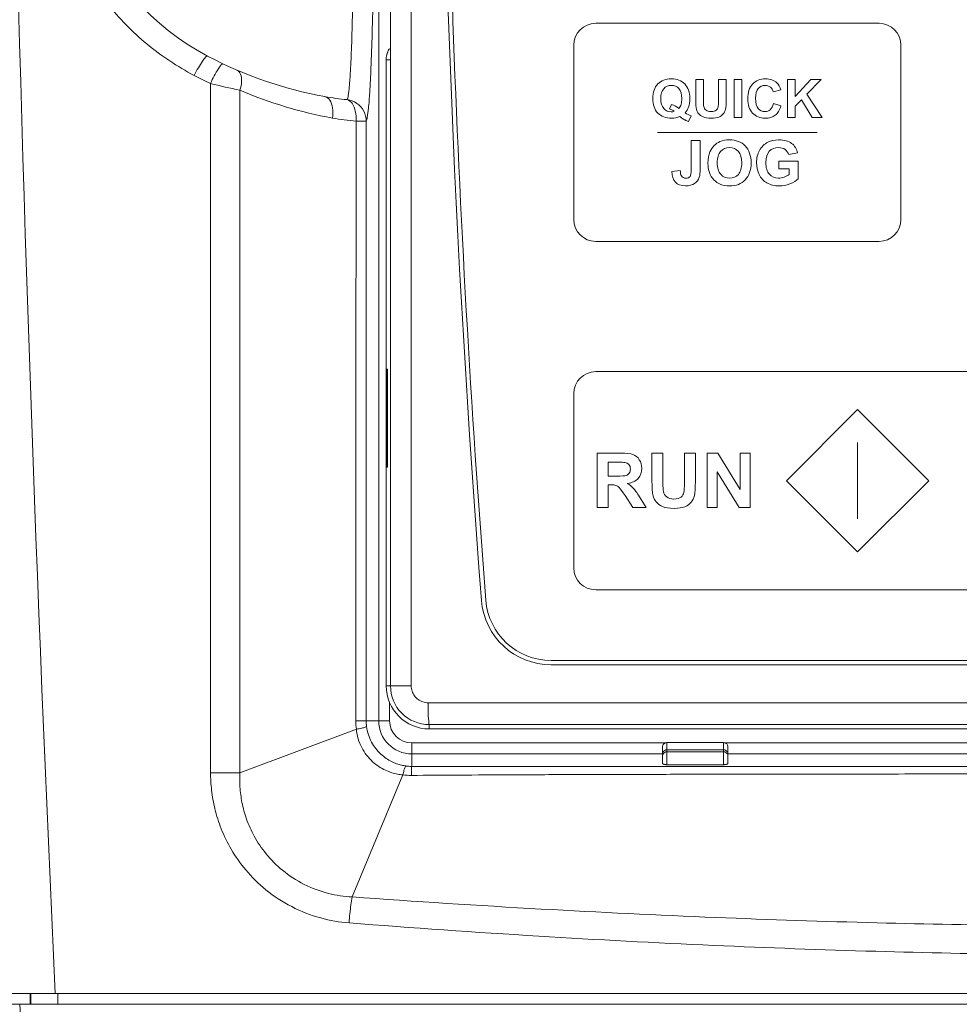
# Model space of a CAD drawing. Header units: millimetres. Extents: x -473 to 23648, y -382 to 1866.
# Tile 116 of 256: x 3695 to 3739, y 84 to 129. Entities that reach past the tile are written whole.
import ezdxf

# ---------------------------------------------------------------- set-up
doc = ezdxf.new("R2010")
doc.units = ezdxf.units.MM
doc.header["$LTSCALE"] = 80
doc.layers.get('0').update_dxf_attribs({"linetype": 'CONTINUOUS'})
for name, color, linetype in [('09_ALL_ROUNDS', 7, 'CONTINUOUS'), ('20_ALL_FEATURES', 7, 'CONTINUOUS'), ('layer 1', 7, 'CONTINUOUS')]:
    doc.layers.add(name, color=color, linetype=linetype)

msp = doc.modelspace()

# ---------------------------------------------------------------- linework, layer by layer
at = {"linetype": 'Continuous', "lineweight": 0}
for p, q in [((3712.468, 204.018), (3712.468, 98.617)), ((3713.419, 204.018), (3713.419, 98.618)), ((3711.926, 97.02), (3711.926, 134.32)), ((3712.27, 127.318), (3712.27, 98.618)), ((3712.437, 127.318), (3712.27, 127.318)), ((3711.354, 124.509), (3710.888, 124.508)), ((3711.355, 97.02), (3711.354, 124.509)), ((3712.291, 113.146), (3712.326, 113.146)), ((3712.291, 108.646), (3712.291, 113.146)), ((3712.318, 108.896), (3712.318, 112.896)), ((3712.326, 113.146), (3712.326, 108.646)), ((3712.326, 108.646), (3712.291, 108.646)), ((3719.831, 99.785), (3776.054, 99.785)), ((3776.054, 99.585), (3719.831, 99.585)), ((3712.27, 98.618), (3712.468, 98.617)), ((3713.419, 98.618), (3712.468, 98.618)), ((3712.425, 97.02), (3712.425, 97.894)), ((3714.195, 97.844), (3781.69, 97.844)), ((3705.566, 94.64), (3710.902, 96.632)), ((3710.878, 97.019), (3711.355, 97.02)), ((3711.355, 97.02), (3712.425, 97.02)), ((3714.243, 96.646), (3714.243, 96.844)), ((3714.243, 96.646), (3781.643, 96.646)), ((3713.443, 94.928), (3713.443, 96.003)), ((3710.711, 88.947), (3713.034, 94.538)), ((3674.995, 84.52), (3820.89, 84.52)), ((3695.945, 84.02), (3695.945, 84.52)), ((3695.976, 84.02), (3695.976, 84.52)), ((3697.208, 84.02), (3697.208, 84.52)), ((3674.995, 84.02), (3820.89, 84.02))]:
    msp.add_line(p, q, dxfattribs=at)
for centre, radius, start, end in [((4337.543, 151.12), 622.8, 175.51072, 184.474232), ((6084.253, 196.032), 2389.761, 180.000291, 182.674534), ((4337.543, 151.12), 622.6, 179.582278, 184.474232), ((3709.443, 137.667), 11.5, 158.8193, 242.1819), ((3713.266, 127.32), 0.995, 148.1446, 157.5124), ((3713.295, 127.308), 1.025, 148.4267, 157.5084), ((3712.803, 144.035), 18.7, 242.1819, 259.6935), ((3713.277, 127.316), 1.007, 157.5777, 179.9213), ((3713.299, 127.306), 1.03, 157.499, 158.4939), ((3712.762, 144.304), 19.991, 242.2768, 244.6767), ((3718.26, 185.447), 60.857, 256.65292, 257.96109), ((3713.328, 144.039), 19.703, 246.8001, 259.7187), ((3711.454, 136.608), 11.152, 259.6857, 264.9849), ((3711.875, 136.014), 11.548, 259.7095, 265.1016), ((3719.831, 102.785), 3.2, 184.4742, 270), ((3719.831, 102.785), 3, 184.4742, 270), ((3714.243, 98.618), 1.972, 180, 270), ((3714.242, 98.618), 1.774, 180.0147, 270.0196), ((3713.93, 97.019), 3.052, 179.9998, 187.2853), ((3713.378, 97.02), 2.023, 180.0048, 187.4383), ((3713.443, 97.02), 1.517, 180, 270), ((3713.443, 97.02), 1.017, 180, 270), ((3713.445, 96.942), 2.014, 262.3814, 269.9407), ((3713.405, 97.584), 3.069, 263.0589, 270.4056), ((6069.243, 196.02), 2376.407, 182.701348, 184.482344)]:
    msp.add_arc(centre, radius, start, end, dxfattribs=at)
for points, knots in [([(3703.462, 126.608), (3702.695, 127.012), (3701.24, 127.98), (3699.413, 129.846), (3698.012, 132.044), (3697.093, 134.484), (3696.698, 137.069), (3696.847, 139.684), (3697.309, 141.372), (3697.623, 142.18)], [0, 0, 0, 0, 2.600735, 5.197227, 7.779768, 10.367086, 12.961359, 15.568157, 18.168269, 18.168269, 18.168269, 18.168269]), ([(3710.715, 135.59), (3710.731, 134.887), (3710.751, 133.491), (3710.752, 131.464), (3710.729, 129.614), (3710.691, 128.082), (3710.64, 126.942), (3710.595, 126.184), (3710.539, 125.754), (3710.51, 125.55), (3710.479, 125.499)], [0, 0, 0, 0, 2.109546, 4.189307, 6.081653, 7.658465, 8.784615, 9.510947, 9.925208, 10.10508, 10.10508, 10.10508, 10.10508]), ([(3711.713, 134.82), (3711.712, 134.084), (3711.703, 132.63), (3711.676, 130.532), (3711.634, 128.644), (3711.583, 127.099), (3711.525, 125.959), (3711.475, 125.201), (3711.416, 124.767), (3711.386, 124.562), (3711.354, 124.509)], [0, 0, 0, 0, 2.20694, 4.361467, 6.293694, 7.874599, 8.996445, 9.72353, 10.142187, 10.326682, 10.326682, 10.326682, 10.326682]), ([(3703.462, 126.608), (3703.524, 126.728), (3703.642, 126.944), (3703.825, 127.241), (3703.945, 127.394), (3704.047, 127.511), (3704.076, 127.496)], [0, 0, 0, 0, 0.404281, 0.754309, 0.993861, 1.091708, 1.091708, 1.091708, 1.091708]), ([(3704.211, 126.234), (3704.267, 126.356), (3704.376, 126.576), (3704.546, 126.878), (3704.659, 127.034), (3704.755, 127.155), (3704.785, 127.141)], [0, 0, 0, 0, 0.40233, 0.750086, 0.987904, 1.08523, 1.08523, 1.08523, 1.08523]), ([(3705.566, 125.929), (3705.608, 126.062), (3705.654, 126.311), (3705.631, 126.648), (3705.502, 126.819), (3705.428, 126.85)], [0, 0, 0, 0, 0.418831, 0.7519159, 0.993938, 0.993938, 0.993938, 0.993938]), ([(3704.217, 94.638), (3704.217, 98.42), (3704.216, 105.708), (3704.214, 116.24), (3704.212, 122.991), (3704.211, 126.234)], [0, 0, 0, 0, 11.345856, 21.865872, 31.596498, 31.596498, 31.596498, 31.596498]), ([(3705.566, 94.64), (3705.565, 98.387), (3705.565, 105.605), (3705.566, 116.035), (3705.566, 122.717), (3705.566, 125.929)], [0, 0, 0, 0, 11.242654, 21.653803, 31.289075, 31.289075, 31.289075, 31.289075]), ([(3709.812, 124.652), (3709.832, 124.806), (3709.832, 125.091), (3709.732, 125.46), (3709.547, 125.62), (3709.457, 125.637)], [0, 0, 0, 0, 0.466989, 0.845812, 1.121798, 1.121798, 1.121798, 1.121798]), ([(3711.354, 124.509), (3711.353, 124.668), (3711.274, 124.99), (3710.947, 125.36), (3710.636, 125.479), (3710.479, 125.499)], [0, 0, 0, 0, 0.476226, 0.952898, 1.429636, 1.429636, 1.429636, 1.429636]), ([(3710.888, 124.508), (3710.901, 124.663), (3710.878, 124.95), (3710.757, 125.315), (3710.571, 125.477), (3710.479, 125.499)], [0, 0, 0, 0, 0.465402, 0.852424, 1.137023, 1.137023, 1.137023, 1.137023]), ([(3710.878, 97.019), (3710.878, 98.056), (3710.88, 100.224), (3710.881, 103.61), (3710.883, 107.258), (3710.885, 111.163), (3710.886, 115.335), (3710.887, 119.813), (3710.888, 122.903), (3710.888, 124.508)], [0, 0, 0, 0, 3.111441, 6.506299, 10.156363, 14.057059, 18.218996, 22.673011, 27.489841, 27.489841, 27.489841, 27.489841]), ([(3713.419, 98.618), (3713.419, 98.537), (3713.445, 98.375), (3713.557, 98.155), (3713.731, 97.981), (3713.951, 97.87), (3714.114, 97.844), (3714.195, 97.844)], [0, 0, 0, 0, 0.242006, 0.484329, 0.726749, 0.969268, 1.211827, 1.211827, 1.211827, 1.211827]), ([(3714.195, 97.844), (3714.195, 97.718), (3714.201, 97.488), (3714.196, 97.164), (3714.237, 96.992), (3714.216, 96.852), (3714.243, 96.844)], [0, 0, 0, 0, 0.379479, 0.702346, 0.92056, 1.002667, 1.002667, 1.002667, 1.002667]), ([(3710.902, 96.632), (3710.985, 96.646), (3711.128, 96.67), (3711.267, 96.717), (3711.365, 96.736), (3711.372, 96.758)], [0, 0, 0, 0, 0.2502019, 0.4182784, 0.4885838, 0.4885838, 0.4885838, 0.4885838]), ([(3713.034, 94.538), (3712.954, 94.545), (3712.783, 94.568), (3712.517, 94.636), (3712.231, 94.746), (3711.932, 94.91), (3711.634, 95.139), (3711.362, 95.433), (3711.136, 95.786), (3710.973, 96.19), (3710.916, 96.481), (3710.902, 96.632)], [0, 0, 0, 0, 0.243091, 0.515428, 0.821175, 1.159761, 1.536592, 1.94123, 2.357734, 2.787633, 3.240565, 3.240565, 3.240565, 3.240565]), ([(3713.178, 94.946), (3713.108, 94.955), (3712.963, 94.982), (3712.74, 95.048), (3712.503, 95.149), (3712.256, 95.295), (3712.009, 95.493), (3711.78, 95.744), (3711.588, 96.043), (3711.444, 96.384), (3711.388, 96.63), (3711.372, 96.758)], [0, 0, 0, 0, 0.209355, 0.441454, 0.697479, 0.981687, 1.299625, 1.643264, 1.995919, 2.359977, 2.747748, 2.747748, 2.747748, 2.747748]), ([(3714.243, 96.844), (3721.73, 96.849), (3736.709, 96.856), (3759.176, 96.856), (3774.155, 96.849), (3781.643, 96.844)], [0, 0, 0, 0, 22.462721, 44.937212, 67.399918, 67.399918, 67.399918, 67.399918]), ([(3713.034, 94.538), (3713.05, 94.61), (3713.078, 94.735), (3713.123, 94.86), (3713.156, 94.942), (3713.178, 94.946)], [0, 0, 0, 0, 0.2214321, 0.3701603, 0.4368932, 0.4368932, 0.4368932, 0.4368932]), ([(3713.427, 94.515), (3713.428, 94.587), (3713.426, 94.707), (3713.441, 94.841), (3713.433, 94.912), (3713.443, 94.928)], [0, 0, 0, 0, 0.2148415, 0.3567489, 0.4129616, 0.4129616, 0.4129616, 0.4129616]), ([(3747.943, 94.922), (3747.222, 94.922), (3745.754, 94.922), (3743.537, 94.922), (3741.302, 94.922), (3739.086, 94.922), (3736.872, 94.923), (3734.606, 94.923), (3732.203, 94.923), (3729.596, 94.923), (3726.758, 94.924), (3723.782, 94.924), (3720.845, 94.925), (3718.124, 94.926), (3715.689, 94.927), (3714.164, 94.927), (3713.443, 94.928)], [0, 0, 0, 0, 2.160181, 4.406147, 6.650283, 8.86412, 11.055449, 13.29076, 15.662238, 18.265232, 21.113375, 24.174089, 27.195144, 29.924779, 32.336661, 34.500001, 34.500001, 34.500001, 34.500001]), ([(3704.217, 94.638), (3704.373, 94.638), (3704.681, 94.638), (3705.13, 94.638), (3705.424, 94.639), (3705.566, 94.64)], [0, 0, 0, 0, 0.466777, 0.924587, 1.348465, 1.348465, 1.348465, 1.348465]), ([(3710.567, 87.751), (3710.129, 87.784), (3709.221, 87.948), (3707.916, 88.45), (3706.755, 89.213), (3705.831, 90.123), (3705.157, 91.081), (3704.693, 92.033), (3704.404, 92.951), (3704.25, 93.814), (3704.217, 94.371), (3704.217, 94.638)], [0, 0, 0, 0, 1.318716, 2.747389, 4.168155, 5.454901, 6.613989, 7.664847, 8.62043, 9.490992, 10.290227, 10.290227, 10.290227, 10.290227]), ([(3710.711, 88.947), (3710.345, 88.961), (3709.584, 89.077), (3708.489, 89.478), (3707.52, 90.113), (3706.758, 90.877), (3706.214, 91.683), (3705.854, 92.482), (3705.646, 93.249), (3705.554, 93.964), (3705.551, 94.423), (3705.566, 94.64)], [0, 0, 0, 0, 1.097789, 2.289473, 3.473094, 4.543752, 5.505731, 6.374722, 7.161843, 7.879809, 8.532788, 8.532788, 8.532788, 8.532788]), ([(3747.943, 94.584), (3747.222, 94.584), (3745.753, 94.584), (3743.536, 94.584), (3741.301, 94.583), (3739.085, 94.581), (3736.871, 94.58), (3734.605, 94.578), (3732.201, 94.575), (3729.593, 94.572), (3726.755, 94.567), (3723.777, 94.561), (3720.839, 94.553), (3718.116, 94.543), (3715.677, 94.531), (3714.15, 94.521), (3713.427, 94.515)], [0, 0, 0, 0, 2.160506, 4.406771, 6.651184, 8.865286, 11.056883, 13.292493, 15.664331, 18.267791, 21.11658, 24.178267, 27.200758, 29.932458, 32.347412, 34.515674, 34.515674, 34.515674, 34.515674]), ([(3710.567, 87.751), (3710.578, 87.892), (3710.603, 88.169), (3710.65, 88.568), (3710.689, 88.825), (3710.711, 88.947)], [0, 0, 0, 0, 0.425779, 0.833713, 1.205562, 1.205562, 1.205562, 1.205562]), ([(3747.943, 87.587), (3745.835, 87.587), (3741.45, 87.614), (3734.598, 87.746), (3727.185, 87.991), (3719.157, 88.377), (3713.6, 88.735), (3710.711, 88.947)], [0, 0, 0, 0, 6.32226, 13.156695, 20.55903, 28.572845, 37.2647, 37.2647, 37.2647, 37.2647]), ([(3747.943, 86.264), (3745.825, 86.264), (3741.42, 86.293), (3734.537, 86.437), (3727.094, 86.709), (3719.039, 87.136), (3713.465, 87.526), (3710.567, 87.751)], [0, 0, 0, 0, 6.351405, 13.217029, 20.651094, 28.695182, 37.41446, 37.41446, 37.41446, 37.41446])]:
    msp.add_open_spline(points, degree=3, knots=knots, dxfattribs=at)
msp.add_open_spline([(3712.27, 127.318), (3712.27, 127.442), (3712.295, 127.568), (3712.341, 127.683)], degree=3, dxfattribs=at)
at = {"layer": '09_ALL_ROUNDS', "linetype": 'Continuous', "lineweight": 0}
for p, q in [((3724.943, 96.015), (3713.443, 96.003)), ((3724.943, 95.072), (3724.943, 95.818)), ((3727.743, 96.02), (3725.143, 96.02)), ((3725.143, 95.005), (3725.143, 96.02)), ((3727.743, 96.02), (3727.743, 95.005)), ((3767.943, 96.015), (3727.943, 96.015)), ((3727.943, 95.818), (3727.943, 95.072)), ((3725.143, 95.689), (3727.743, 95.689)), ((3725.143, 95.598), (3727.743, 95.598)), ((3727.743, 95.005), (3725.143, 95.005))]:
    msp.add_line(p, q, dxfattribs=at)
for centre, start, end in [((3725.143, 95.82), 102.3289, 113.9043), ((3725.143, 95.82), 90.0106, 102.3123), ((3727.743, 95.82), 66.0892, 89.9995)]:
    msp.add_arc(centre, 0.2, start, end, dxfattribs=at)
for points in [[(3724.978, 96.003), (3724.965, 96.004), (3724.953, 96.009), (3724.943, 96.015)], [(3724.999, 95.959), (3725.017, 95.977), (3725.038, 95.992), (3725.062, 96.003)], [(3727.866, 96.003), (3727.852, 96.003), (3727.838, 96.003), (3727.824, 96.003)], [(3725.043, 95.662), (3725.072, 95.679), (3725.108, 95.689), (3725.143, 95.689)], [(3725.043, 95.571), (3725.073, 95.588), (3725.108, 95.598), (3725.143, 95.598)], [(3727.843, 95.662), (3727.813, 95.679), (3727.777, 95.689), (3727.743, 95.689)]]:
    msp.add_open_spline(points, degree=3, dxfattribs=at)
for points, knots in [([(3724.943, 95.818), (3724.943, 95.844), (3724.952, 95.896), (3724.981, 95.94), (3724.999, 95.959)], [0, 0, 0, 0, 0.077538, 0.1541357, 0.1541357, 0.1541357, 0.1541357]), ([(3725.062, 96.003), (3725.047, 96.003), (3725.019, 96.004), (3724.991, 96.001), (3724.978, 96.003)], [0, 0, 0, 0, 0.04344124, 0.0836304, 0.0836304, 0.0836304, 0.0836304]), ([(3727.824, 96.003), (3727.847, 95.992), (3727.89, 95.962), (3727.933, 95.896), (3727.943, 95.844), (3727.943, 95.818)], [0, 0, 0, 0, 0.076409, 0.1530066, 0.2305447, 0.2305447, 0.2305447, 0.2305447]), ([(3727.943, 96.015), (3727.932, 96.009), (3727.906, 95.999), (3727.88, 96.002), (3727.866, 96.003)], [0, 0, 0, 0, 0.03812325, 0.07837943, 0.07837943, 0.07837943, 0.07837943]), ([(3724.943, 95.489), (3724.943, 95.524), (3724.961, 95.594), (3725.013, 95.645), (3725.043, 95.662)], [0, 0, 0, 0, 0.1034688, 0.2069649, 0.2069649, 0.2069649, 0.2069649]), ([(3724.943, 95.4), (3724.943, 95.434), (3724.961, 95.504), (3725.013, 95.554), (3725.043, 95.571)], [0, 0, 0, 0, 0.1025879, 0.205613, 0.205613, 0.205613, 0.205613]), ([(3727.943, 95.4), (3727.943, 95.434), (3727.924, 95.504), (3727.847, 95.579), (3727.777, 95.598), (3727.743, 95.598)], [0, 0, 0, 0, 0.1025879, 0.205613, 0.3090734, 0.3090734, 0.3090734, 0.3090734]), ([(3727.943, 95.489), (3727.943, 95.524), (3727.924, 95.594), (3727.872, 95.645), (3727.843, 95.662)], [0, 0, 0, 0, 0.1034688, 0.2069649, 0.2069649, 0.2069649, 0.2069649]), ([(3725.143, 95.005), (3725.133, 95.006), (3725.116, 95.006), (3725.095, 95.007), (3725.08, 95.009), (3725.066, 95.01), (3725.055, 95.012), (3725.044, 95.014), (3725.03, 95.017), (3725.014, 95.021), (3724.997, 95.026), (3724.981, 95.033), (3724.966, 95.04), (3724.954, 95.049), (3724.945, 95.059), (3724.943, 95.068), (3724.943, 95.072)], [0, 0, 0, 0, 0.0298504, 0.0487085, 0.0636933, 0.0767543, 0.0886407, 0.0997299, 0.1102362, 0.1299847, 0.148435, 0.1657444, 0.1818702, 0.1966446, 0.2099907, 0.2225628, 0.2225628, 0.2225628, 0.2225628]), ([(3727.943, 95.072), (3727.943, 95.068), (3727.94, 95.059), (3727.931, 95.049), (3727.919, 95.04), (3727.905, 95.033), (3727.889, 95.026), (3727.871, 95.021), (3727.855, 95.017), (3727.842, 95.014), (3727.831, 95.012), (3727.819, 95.01), (3727.805, 95.009), (3727.79, 95.007), (3727.769, 95.006), (3727.753, 95.006), (3727.743, 95.005)], [0, 0, 0, 0, 0.0125721, 0.0259182, 0.0406926, 0.0568184, 0.0741278, 0.0925781, 0.1123266, 0.1228329, 0.1339221, 0.1458085, 0.1588695, 0.1738543, 0.1927124, 0.2225628, 0.2225628, 0.2225628, 0.2225628])]:
    msp.add_open_spline(points, degree=3, knots=knots, dxfattribs=at)
at = {"layer": '20_ALL_FEATURES', "linetype": 'Continuous', "lineweight": 0}
for p, q in [((3724.943, 95.503), (3713.443, 95.503)), ((3767.943, 95.503), (3727.943, 95.503))]:
    msp.add_line(p, q, dxfattribs=at)
at = {"layer": 'layer 1', "color": 0, "lineweight": 0}
for points, knots in [([(3721.878, 128.999), (3721.878, 128.999), (3734.878, 128.999), (3734.878, 128.999), (3734.878, 128.999), (3735.428, 128.999), (3735.878, 128.549), (3735.878, 127.999), (3735.878, 127.999), (3735.878, 127.999), (3735.878, 119.999), (3735.878, 119.999), (3735.878, 119.999), (3735.878, 119.449), (3735.428, 118.999), (3734.878, 118.999), (3734.878, 118.999), (3734.878, 118.999), (3721.878, 118.999), (3721.878, 118.999), (3721.878, 118.999), (3721.328, 118.999), (3720.878, 119.449), (3720.878, 119.999), (3720.878, 119.999), (3720.878, 119.999), (3720.878, 127.999), (3720.878, 127.999), (3720.878, 127.999), (3720.878, 128.549), (3721.328, 128.999), (3721.878, 128.999)], [0, 0, 0, 0, 0.125, 0.125, 0.125, 0.125, 0.25, 0.25, 0.25, 0.25, 0.375, 0.375, 0.375, 0.375, 0.5, 0.5, 0.5, 0.5, 0.625, 0.625, 0.625, 0.625, 0.75, 0.75, 0.75, 0.75, 0.875, 0.875, 0.875, 0.875, 1, 1, 1, 1]), ([(3725.977, 124.897), (3726.064, 124.835), (3726.158, 124.786), (3726.26, 124.749), (3726.26, 124.749), (3726.26, 124.749), (3726.13, 124.5), (3726.13, 124.5), (3726.13, 124.5), (3726.077, 124.516), (3726.025, 124.538), (3725.974, 124.565), (3725.974, 124.565), (3725.962, 124.571), (3725.884, 124.623), (3725.739, 124.721), (3725.739, 124.721), (3725.624, 124.67), (3725.498, 124.646), (3725.358, 124.646), (3725.358, 124.646), (3725.09, 124.646), (3724.879, 124.725), (3724.727, 124.883), (3724.727, 124.883), (3724.575, 125.041), (3724.499, 125.263), (3724.499, 125.549), (3724.499, 125.549), (3724.499, 125.835), (3724.575, 126.057), (3724.727, 126.216), (3724.727, 126.216), (3724.88, 126.374), (3725.087, 126.453), (3725.349, 126.453), (3725.349, 126.453), (3725.608, 126.453), (3725.813, 126.374), (3725.965, 126.216), (3725.965, 126.216), (3726.117, 126.057), (3726.193, 125.835), (3726.193, 125.549), (3726.193, 125.549), (3726.193, 125.398), (3726.172, 125.266), (3726.13, 125.151), (3726.13, 125.151), (3726.098, 125.064), (3726.047, 124.979), (3725.977, 124.897)], [0, 0, 0, 0, 0.076923, 0.076923, 0.076923, 0.076923, 0.153846, 0.153846, 0.153846, 0.153846, 0.230769, 0.230769, 0.230769, 0.230769, 0.307692, 0.307692, 0.307692, 0.307692, 0.384615, 0.384615, 0.384615, 0.384615, 0.461538, 0.461538, 0.461538, 0.461538, 0.538462, 0.538462, 0.538462, 0.538462, 0.615385, 0.615385, 0.615385, 0.615385, 0.692308, 0.692308, 0.692308, 0.692308, 0.769231, 0.769231, 0.769231, 0.769231, 0.846154, 0.846154, 0.846154, 0.846154, 0.923077, 0.923077, 0.923077, 0.923077, 1, 1, 1, 1]), ([(3726.467, 126.424), (3726.467, 126.424), (3726.82, 126.424), (3726.82, 126.424), (3726.82, 126.424), (3726.82, 126.424), (3726.82, 125.477), (3726.82, 125.477), (3726.82, 125.477), (3726.82, 125.327), (3726.825, 125.229), (3726.833, 125.185), (3726.833, 125.185), (3726.848, 125.113), (3726.885, 125.056), (3726.941, 125.012), (3726.941, 125.012), (3726.998, 124.969), (3727.076, 124.947), (3727.174, 124.947), (3727.174, 124.947), (3727.275, 124.947), (3727.35, 124.968), (3727.401, 125.009), (3727.401, 125.009), (3727.452, 125.049), (3727.483, 125.1), (3727.493, 125.159), (3727.493, 125.159), (3727.503, 125.219), (3727.508, 125.318), (3727.508, 125.456), (3727.508, 125.456), (3727.508, 125.456), (3727.508, 126.424), (3727.508, 126.424), (3727.508, 126.424), (3727.508, 126.424), (3727.861, 126.424), (3727.861, 126.424), (3727.861, 126.424), (3727.861, 126.424), (3727.861, 125.505), (3727.861, 125.505), (3727.861, 125.505), (3727.861, 125.295), (3727.852, 125.147), (3727.833, 125.06), (3727.833, 125.06), (3727.814, 124.974), (3727.779, 124.901), (3727.727, 124.841), (3727.727, 124.841), (3727.676, 124.782), (3727.607, 124.734), (3727.522, 124.699), (3727.522, 124.699), (3727.436, 124.663), (3727.323, 124.646), (3727.185, 124.646), (3727.185, 124.646), (3727.018, 124.646), (3726.892, 124.665), (3726.805, 124.703), (3726.805, 124.703), (3726.719, 124.742), (3726.651, 124.792), (3726.601, 124.854), (3726.601, 124.854), (3726.551, 124.915), (3726.518, 124.98), (3726.502, 125.047), (3726.502, 125.047), (3726.479, 125.148), (3726.467, 125.295), (3726.467, 125.491), (3726.467, 125.491), (3726.467, 125.491), (3726.467, 126.424), (3726.467, 126.424)], [0, 0, 0, 0, 0.05, 0.05, 0.05, 0.05, 0.1, 0.1, 0.1, 0.1, 0.15, 0.15, 0.15, 0.15, 0.2, 0.2, 0.2, 0.2, 0.25, 0.25, 0.25, 0.25, 0.3, 0.3, 0.3, 0.3, 0.35, 0.35, 0.35, 0.35, 0.4, 0.4, 0.4, 0.4, 0.45, 0.45, 0.45, 0.45, 0.5, 0.5, 0.5, 0.5, 0.55, 0.55, 0.55, 0.55, 0.6, 0.6, 0.6, 0.6, 0.65, 0.65, 0.65, 0.65, 0.7, 0.7, 0.7, 0.7, 0.75, 0.75, 0.75, 0.75, 0.8, 0.8, 0.8, 0.8, 0.85, 0.85, 0.85, 0.85, 0.9, 0.9, 0.9, 0.9, 0.95, 0.95, 0.95, 0.95, 1, 1, 1, 1]), ([(3728.223, 124.675), (3728.223, 124.675), (3728.223, 126.424), (3728.223, 126.424), (3728.223, 126.424), (3728.223, 126.424), (3728.576, 126.424), (3728.576, 126.424), (3728.576, 126.424), (3728.576, 126.424), (3728.576, 124.675), (3728.576, 124.675), (3728.576, 124.675), (3728.576, 124.675), (3728.223, 124.675), (3728.223, 124.675)], [0, 0, 0, 0, 0.25, 0.25, 0.25, 0.25, 0.5, 0.5, 0.5, 0.5, 0.75, 0.75, 0.75, 0.75, 1, 1, 1, 1]), ([(3730.031, 125.318), (3730.031, 125.318), (3730.373, 125.21), (3730.373, 125.21), (3730.373, 125.21), (3730.32, 125.019), (3730.233, 124.877), (3730.111, 124.784), (3730.111, 124.784), (3729.989, 124.692), (3729.834, 124.646), (3729.646, 124.646), (3729.646, 124.646), (3729.414, 124.646), (3729.224, 124.725), (3729.074, 124.883), (3729.074, 124.883), (3728.925, 125.042), (3728.85, 125.259), (3728.85, 125.534), (3728.85, 125.534), (3728.85, 125.825), (3728.925, 126.051), (3729.075, 126.212), (3729.075, 126.212), (3729.226, 126.373), (3729.423, 126.453), (3729.668, 126.453), (3729.668, 126.453), (3729.882, 126.453), (3730.055, 126.39), (3730.189, 126.264), (3730.189, 126.264), (3730.269, 126.189), (3730.328, 126.082), (3730.368, 125.942), (3730.368, 125.942), (3730.368, 125.942), (3730.018, 125.858), (3730.018, 125.858), (3730.018, 125.858), (3729.998, 125.949), (3729.955, 126.021), (3729.889, 126.073), (3729.889, 126.073), (3729.823, 126.126), (3729.744, 126.152), (3729.65, 126.152), (3729.65, 126.152), (3729.521, 126.152), (3729.415, 126.105), (3729.335, 126.012), (3729.335, 126.012), (3729.254, 125.919), (3729.214, 125.769), (3729.214, 125.56), (3729.214, 125.56), (3729.214, 125.339), (3729.253, 125.182), (3729.333, 125.088), (3729.333, 125.088), (3729.412, 124.994), (3729.516, 124.947), (3729.643, 124.947), (3729.643, 124.947), (3729.737, 124.947), (3729.817, 124.977), (3729.885, 125.037), (3729.885, 125.037), (3729.953, 125.096), (3730.001, 125.19), (3730.031, 125.318)], [0, 0, 0, 0, 0.055556, 0.055556, 0.055556, 0.055556, 0.111111, 0.111111, 0.111111, 0.111111, 0.166667, 0.166667, 0.166667, 0.166667, 0.222222, 0.222222, 0.222222, 0.222222, 0.277778, 0.277778, 0.277778, 0.277778, 0.333333, 0.333333, 0.333333, 0.333333, 0.388889, 0.388889, 0.388889, 0.388889, 0.444444, 0.444444, 0.444444, 0.444444, 0.5, 0.5, 0.5, 0.5, 0.555556, 0.555556, 0.555556, 0.555556, 0.611111, 0.611111, 0.611111, 0.611111, 0.666667, 0.666667, 0.666667, 0.666667, 0.722222, 0.722222, 0.722222, 0.722222, 0.777778, 0.777778, 0.777778, 0.777778, 0.833333, 0.833333, 0.833333, 0.833333, 0.888889, 0.888889, 0.888889, 0.888889, 0.944444, 0.944444, 0.944444, 0.944444, 1, 1, 1, 1]), ([(3730.68, 124.675), (3730.68, 124.675), (3730.68, 126.424), (3730.68, 126.424), (3730.68, 126.424), (3730.68, 126.424), (3731.033, 126.424), (3731.033, 126.424), (3731.033, 126.424), (3731.033, 126.424), (3731.033, 125.647), (3731.033, 125.647), (3731.033, 125.647), (3731.033, 125.647), (3731.746, 126.424), (3731.746, 126.424), (3731.746, 126.424), (3731.746, 126.424), (3732.221, 126.424), (3732.221, 126.424), (3732.221, 126.424), (3732.221, 126.424), (3731.563, 125.743), (3731.563, 125.743), (3731.563, 125.743), (3731.563, 125.743), (3732.257, 124.675), (3732.257, 124.675), (3732.257, 124.675), (3732.257, 124.675), (3731.8, 124.675), (3731.8, 124.675), (3731.8, 124.675), (3731.8, 124.675), (3731.32, 125.496), (3731.32, 125.496), (3731.32, 125.496), (3731.32, 125.496), (3731.033, 125.204), (3731.033, 125.204), (3731.033, 125.204), (3731.033, 125.204), (3731.033, 124.675), (3731.033, 124.675), (3731.033, 124.675), (3731.033, 124.675), (3730.68, 124.675), (3730.68, 124.675)], [0, 0, 0, 0, 0.083333, 0.083333, 0.083333, 0.083333, 0.166667, 0.166667, 0.166667, 0.166667, 0.25, 0.25, 0.25, 0.25, 0.333333, 0.333333, 0.333333, 0.333333, 0.416667, 0.416667, 0.416667, 0.416667, 0.5, 0.5, 0.5, 0.5, 0.583333, 0.583333, 0.583333, 0.583333, 0.666667, 0.666667, 0.666667, 0.666667, 0.75, 0.75, 0.75, 0.75, 0.833333, 0.833333, 0.833333, 0.833333, 0.916667, 0.916667, 0.916667, 0.916667, 1, 1, 1, 1]), ([(3725.693, 125.096), (3725.739, 125.15), (3725.773, 125.214), (3725.795, 125.29), (3725.795, 125.29), (3725.818, 125.365), (3725.829, 125.452), (3725.829, 125.549), (3725.829, 125.549), (3725.829, 125.752), (3725.785, 125.902), (3725.696, 126.002), (3725.696, 126.002), (3725.607, 126.102), (3725.49, 126.152), (3725.347, 126.152), (3725.347, 126.152), (3725.202, 126.152), (3725.086, 126.102), (3724.996, 126.001), (3724.996, 126.001), (3724.907, 125.901), (3724.862, 125.751), (3724.862, 125.549), (3724.862, 125.549), (3724.862, 125.345), (3724.907, 125.192), (3724.996, 125.091), (3724.996, 125.091), (3725.086, 124.99), (3725.199, 124.939), (3725.336, 124.939), (3725.336, 124.939), (3725.386, 124.939), (3725.435, 124.947), (3725.48, 124.964), (3725.48, 124.964), (3725.408, 125.011), (3725.336, 125.047), (3725.262, 125.074), (3725.262, 125.074), (3725.262, 125.074), (3725.361, 125.275), (3725.361, 125.275), (3725.361, 125.275), (3725.477, 125.235), (3725.588, 125.176), (3725.693, 125.096)], [0, 0, 0, 0, 0.083333, 0.083333, 0.083333, 0.083333, 0.166667, 0.166667, 0.166667, 0.166667, 0.25, 0.25, 0.25, 0.25, 0.333333, 0.333333, 0.333333, 0.333333, 0.416667, 0.416667, 0.416667, 0.416667, 0.5, 0.5, 0.5, 0.5, 0.583333, 0.583333, 0.583333, 0.583333, 0.666667, 0.666667, 0.666667, 0.666667, 0.75, 0.75, 0.75, 0.75, 0.833333, 0.833333, 0.833333, 0.833333, 0.916667, 0.916667, 0.916667, 0.916667, 1, 1, 1, 1]), ([(3726.261, 123.618), (3726.261, 123.618), (3726.672, 123.618), (3726.672, 123.618), (3726.672, 123.618), (3726.672, 123.618), (3726.672, 122.327), (3726.672, 122.327), (3726.672, 122.327), (3726.672, 122.158), (3726.657, 122.028), (3726.628, 121.937), (3726.628, 121.937), (3726.588, 121.819), (3726.516, 121.723), (3726.411, 121.652), (3726.411, 121.652), (3726.306, 121.579), (3726.167, 121.544), (3725.996, 121.544), (3725.996, 121.544), (3725.795, 121.544), (3725.64, 121.6), (3725.531, 121.713), (3725.531, 121.713), (3725.423, 121.825), (3725.368, 121.991), (3725.367, 122.209), (3725.367, 122.209), (3725.367, 122.209), (3725.755, 122.253), (3725.755, 122.253), (3725.755, 122.253), (3725.76, 122.136), (3725.777, 122.054), (3725.807, 122.005), (3725.807, 122.005), (3725.851, 121.932), (3725.919, 121.896), (3726.01, 121.896), (3726.01, 121.896), (3726.101, 121.896), (3726.166, 121.922), (3726.204, 121.975), (3726.204, 121.975), (3726.242, 122.027), (3726.261, 122.135), (3726.261, 122.301), (3726.261, 122.301), (3726.261, 122.301), (3726.261, 123.618), (3726.261, 123.618)], [0, 0, 0, 0, 0.076923, 0.076923, 0.076923, 0.076923, 0.153846, 0.153846, 0.153846, 0.153846, 0.230769, 0.230769, 0.230769, 0.230769, 0.307692, 0.307692, 0.307692, 0.307692, 0.384615, 0.384615, 0.384615, 0.384615, 0.461538, 0.461538, 0.461538, 0.461538, 0.538462, 0.538462, 0.538462, 0.538462, 0.615385, 0.615385, 0.615385, 0.615385, 0.692308, 0.692308, 0.692308, 0.692308, 0.769231, 0.769231, 0.769231, 0.769231, 0.846154, 0.846154, 0.846154, 0.846154, 0.923077, 0.923077, 0.923077, 0.923077, 1, 1, 1, 1]), ([(3727.027, 122.586), (3727.027, 122.794), (3727.058, 122.968), (3727.12, 123.109), (3727.12, 123.109), (3727.167, 123.213), (3727.23, 123.306), (3727.31, 123.389), (3727.31, 123.389), (3727.39, 123.471), (3727.478, 123.532), (3727.574, 123.572), (3727.574, 123.572), (3727.701, 123.626), (3727.847, 123.653), (3728.013, 123.653), (3728.013, 123.653), (3728.314, 123.653), (3728.554, 123.56), (3728.735, 123.373), (3728.735, 123.373), (3728.915, 123.187), (3729.005, 122.928), (3729.005, 122.596), (3729.005, 122.596), (3729.005, 122.266), (3728.916, 122.009), (3728.737, 121.823), (3728.737, 121.823), (3728.558, 121.637), (3728.318, 121.544), (3728.019, 121.544), (3728.019, 121.544), (3727.716, 121.544), (3727.474, 121.636), (3727.295, 121.821), (3727.295, 121.821), (3727.116, 122.006), (3727.027, 122.261), (3727.027, 122.586)], [0, 0, 0, 0, 0.1, 0.1, 0.1, 0.1, 0.2, 0.2, 0.2, 0.2, 0.3, 0.3, 0.3, 0.3, 0.4, 0.4, 0.4, 0.4, 0.5, 0.5, 0.5, 0.5, 0.6, 0.6, 0.6, 0.6, 0.7, 0.7, 0.7, 0.7, 0.8, 0.8, 0.8, 0.8, 0.9, 0.9, 0.9, 0.9, 1, 1, 1, 1]), ([(3727.451, 122.599), (3727.451, 122.369), (3727.505, 122.193), (3727.611, 122.074), (3727.611, 122.074), (3727.718, 121.955), (3727.853, 121.896), (3728.018, 121.896), (3728.018, 121.896), (3728.181, 121.896), (3728.316, 121.955), (3728.422, 122.073), (3728.422, 122.073), (3728.527, 122.192), (3728.579, 122.369), (3728.579, 122.605), (3728.579, 122.605), (3728.579, 122.839), (3728.528, 123.013), (3728.426, 123.128), (3728.426, 123.128), (3728.323, 123.243), (3728.187, 123.301), (3728.018, 123.301), (3728.018, 123.301), (3727.848, 123.301), (3727.711, 123.242), (3727.607, 123.126), (3727.607, 123.126), (3727.503, 123.01), (3727.451, 122.835), (3727.451, 122.599)], [0, 0, 0, 0, 0.125, 0.125, 0.125, 0.125, 0.25, 0.25, 0.25, 0.25, 0.375, 0.375, 0.375, 0.375, 0.5, 0.5, 0.5, 0.5, 0.625, 0.625, 0.625, 0.625, 0.75, 0.75, 0.75, 0.75, 0.875, 0.875, 0.875, 0.875, 1, 1, 1, 1]), ([(3730.276, 122.328), (3730.276, 122.328), (3730.276, 122.672), (3730.276, 122.672), (3730.276, 122.672), (3730.276, 122.672), (3731.163, 122.672), (3731.163, 122.672), (3731.163, 122.672), (3731.163, 122.672), (3731.163, 121.86), (3731.163, 121.86), (3731.163, 121.86), (3731.077, 121.776), (3730.952, 121.702), (3730.788, 121.639), (3730.788, 121.639), (3730.624, 121.576), (3730.459, 121.544), (3730.291, 121.544), (3730.291, 121.544), (3730.078, 121.544), (3729.892, 121.588), (3729.733, 121.678), (3729.733, 121.678), (3729.574, 121.767), (3729.455, 121.895), (3729.375, 122.062), (3729.375, 122.062), (3729.296, 122.229), (3729.256, 122.409), (3729.256, 122.605), (3729.256, 122.605), (3729.256, 122.817), (3729.3, 123.006), (3729.389, 123.172), (3729.389, 123.172), (3729.478, 123.336), (3729.608, 123.463), (3729.78, 123.551), (3729.78, 123.551), (3729.911, 123.619), (3730.074, 123.653), (3730.269, 123.653), (3730.269, 123.653), (3730.522, 123.653), (3730.72, 123.6), (3730.862, 123.494), (3730.862, 123.494), (3731.004, 123.387), (3731.096, 123.241), (3731.137, 123.053), (3731.137, 123.053), (3731.137, 123.053), (3730.728, 122.977), (3730.728, 122.977), (3730.728, 122.977), (3730.699, 123.077), (3730.645, 123.156), (3730.565, 123.214), (3730.565, 123.214), (3730.486, 123.272), (3730.387, 123.301), (3730.269, 123.301), (3730.269, 123.301), (3730.089, 123.301), (3729.946, 123.244), (3729.839, 123.13), (3729.839, 123.13), (3729.733, 123.015), (3729.68, 122.846), (3729.68, 122.622), (3729.68, 122.622), (3729.68, 122.38), (3729.734, 122.198), (3729.842, 122.077), (3729.842, 122.077), (3729.949, 121.956), (3730.09, 121.896), (3730.264, 121.896), (3730.264, 121.896), (3730.351, 121.896), (3730.437, 121.913), (3730.524, 121.946), (3730.524, 121.946), (3730.61, 121.98), (3730.685, 122.022), (3730.747, 122.069), (3730.747, 122.069), (3730.747, 122.069), (3730.747, 122.328), (3730.747, 122.328), (3730.747, 122.328), (3730.747, 122.328), (3730.276, 122.328), (3730.276, 122.328)], [0, 0, 0, 0, 0.041667, 0.041667, 0.041667, 0.041667, 0.083333, 0.083333, 0.083333, 0.083333, 0.125, 0.125, 0.125, 0.125, 0.166667, 0.166667, 0.166667, 0.166667, 0.208333, 0.208333, 0.208333, 0.208333, 0.25, 0.25, 0.25, 0.25, 0.291667, 0.291667, 0.291667, 0.291667, 0.333333, 0.333333, 0.333333, 0.333333, 0.375, 0.375, 0.375, 0.375, 0.416667, 0.416667, 0.416667, 0.416667, 0.458333, 0.458333, 0.458333, 0.458333, 0.5, 0.5, 0.5, 0.5, 0.541667, 0.541667, 0.541667, 0.541667, 0.583333, 0.583333, 0.583333, 0.583333, 0.625, 0.625, 0.625, 0.625, 0.666667, 0.666667, 0.666667, 0.666667, 0.708333, 0.708333, 0.708333, 0.708333, 0.75, 0.75, 0.75, 0.75, 0.791667, 0.791667, 0.791667, 0.791667, 0.833333, 0.833333, 0.833333, 0.833333, 0.875, 0.875, 0.875, 0.875, 0.916667, 0.916667, 0.916667, 0.916667, 0.958333, 0.958333, 0.958333, 0.958333, 1, 1, 1, 1]), ([(3721.878, 113.026), (3721.878, 113.026), (3739.401, 113.026), (3739.401, 113.026), (3739.401, 113.026), (3739.952, 113.026), (3740.401, 112.575), (3740.401, 112.026), (3740.401, 112.026), (3740.401, 112.026), (3740.401, 104.026), (3740.401, 104.026), (3740.401, 104.026), (3740.401, 103.476), (3739.951, 103.026), (3739.401, 103.026), (3739.401, 103.026), (3739.401, 103.026), (3721.878, 103.026), (3721.878, 103.026), (3721.878, 103.026), (3721.328, 103.026), (3720.878, 103.476), (3720.878, 104.026), (3720.878, 104.026), (3720.878, 104.026), (3720.878, 112.026), (3720.878, 112.026), (3720.878, 112.026), (3720.878, 112.576), (3721.328, 113.026), (3721.878, 113.026)], [0, 0, 0, 0, 0.125, 0.125, 0.125, 0.125, 0.25, 0.25, 0.25, 0.25, 0.375, 0.375, 0.375, 0.375, 0.5, 0.5, 0.5, 0.5, 0.625, 0.625, 0.625, 0.625, 0.75, 0.75, 0.75, 0.75, 0.875, 0.875, 0.875, 0.875, 1, 1, 1, 1]), ([(3733.886, 111.286), (3733.886, 111.286), (3737.149, 108.023), (3737.149, 108.023), (3737.149, 108.023), (3737.149, 108.023), (3733.886, 104.759), (3733.886, 104.759), (3733.886, 104.759), (3733.886, 104.759), (3730.622, 108.023), (3730.622, 108.023), (3730.622, 108.023), (3730.622, 108.023), (3733.886, 111.286), (3733.886, 111.286)], [0, 0, 0, 0, 0.25, 0.25, 0.25, 0.25, 0.5, 0.5, 0.5, 0.5, 0.75, 0.75, 0.75, 0.75, 1, 1, 1, 1]), ([(3721.946, 106.799), (3721.946, 106.799), (3721.946, 109.295), (3721.946, 109.295), (3721.946, 109.295), (3721.946, 109.295), (3723.007, 109.295), (3723.007, 109.295), (3723.007, 109.295), (3723.274, 109.295), (3723.468, 109.272), (3723.589, 109.227), (3723.589, 109.227), (3723.709, 109.183), (3723.806, 109.103), (3723.879, 108.989), (3723.879, 108.989), (3723.952, 108.874), (3723.988, 108.743), (3723.988, 108.595), (3723.988, 108.595), (3723.988, 108.408), (3723.933, 108.253), (3723.823, 108.131), (3723.823, 108.131), (3723.713, 108.009), (3723.548, 107.932), (3723.329, 107.901), (3723.329, 107.901), (3723.438, 107.837), (3723.528, 107.767), (3723.599, 107.691), (3723.599, 107.691), (3723.67, 107.615), (3723.765, 107.48), (3723.885, 107.286), (3723.885, 107.286), (3723.885, 107.286), (3724.191, 106.799), (3724.191, 106.799), (3724.191, 106.799), (3724.191, 106.799), (3723.588, 106.799), (3723.588, 106.799), (3723.588, 106.799), (3723.588, 106.799), (3723.224, 107.342), (3723.224, 107.342), (3723.224, 107.342), (3723.094, 107.536), (3723.006, 107.658), (3722.958, 107.709), (3722.958, 107.709), (3722.91, 107.76), (3722.86, 107.794), (3722.806, 107.813), (3722.806, 107.813), (3722.753, 107.832), (3722.669, 107.841), (3722.552, 107.841), (3722.552, 107.841), (3722.552, 107.841), (3722.451, 107.841), (3722.451, 107.841), (3722.451, 107.841), (3722.451, 107.841), (3722.451, 106.799), (3722.451, 106.799), (3722.451, 106.799), (3722.451, 106.799), (3721.946, 106.799), (3721.946, 106.799)], [0, 0, 0, 0, 0.055556, 0.055556, 0.055556, 0.055556, 0.111111, 0.111111, 0.111111, 0.111111, 0.166667, 0.166667, 0.166667, 0.166667, 0.222222, 0.222222, 0.222222, 0.222222, 0.277778, 0.277778, 0.277778, 0.277778, 0.333333, 0.333333, 0.333333, 0.333333, 0.388889, 0.388889, 0.388889, 0.388889, 0.444444, 0.444444, 0.444444, 0.444444, 0.5, 0.5, 0.5, 0.5, 0.555556, 0.555556, 0.555556, 0.555556, 0.611111, 0.611111, 0.611111, 0.611111, 0.666667, 0.666667, 0.666667, 0.666667, 0.722222, 0.722222, 0.722222, 0.722222, 0.777778, 0.777778, 0.777778, 0.777778, 0.833333, 0.833333, 0.833333, 0.833333, 0.888889, 0.888889, 0.888889, 0.888889, 0.944444, 0.944444, 0.944444, 0.944444, 1, 1, 1, 1]), ([(3724.46, 109.295), (3724.46, 109.295), (3724.963, 109.295), (3724.963, 109.295), (3724.963, 109.295), (3724.963, 109.295), (3724.963, 107.943), (3724.963, 107.943), (3724.963, 107.943), (3724.963, 107.729), (3724.97, 107.589), (3724.982, 107.526), (3724.982, 107.526), (3725.004, 107.424), (3725.055, 107.342), (3725.136, 107.28), (3725.136, 107.28), (3725.217, 107.218), (3725.328, 107.187), (3725.469, 107.187), (3725.469, 107.187), (3725.612, 107.187), (3725.72, 107.216), (3725.793, 107.275), (3725.793, 107.275), (3725.865, 107.333), (3725.909, 107.405), (3725.923, 107.49), (3725.923, 107.49), (3725.939, 107.575), (3725.945, 107.717), (3725.945, 107.914), (3725.945, 107.914), (3725.945, 107.914), (3725.945, 109.295), (3725.945, 109.295), (3725.945, 109.295), (3725.945, 109.295), (3726.449, 109.295), (3726.449, 109.295), (3726.449, 109.295), (3726.449, 109.295), (3726.449, 107.984), (3726.449, 107.984), (3726.449, 107.984), (3726.449, 107.684), (3726.436, 107.473), (3726.409, 107.349), (3726.409, 107.349), (3726.381, 107.225), (3726.331, 107.121), (3726.258, 107.036), (3726.258, 107.036), (3726.185, 106.951), (3726.087, 106.883), (3725.965, 106.832), (3725.965, 106.832), (3725.842, 106.782), (3725.682, 106.757), (3725.484, 106.757), (3725.484, 106.757), (3725.246, 106.757), (3725.065, 106.784), (3724.942, 106.839), (3724.942, 106.839), (3724.819, 106.894), (3724.722, 106.966), (3724.65, 107.054), (3724.65, 107.054), (3724.579, 107.141), (3724.532, 107.234), (3724.509, 107.33), (3724.509, 107.33), (3724.476, 107.473), (3724.46, 107.684), (3724.46, 107.964), (3724.46, 107.964), (3724.46, 107.964), (3724.46, 109.295), (3724.46, 109.295)], [0, 0, 0, 0, 0.05, 0.05, 0.05, 0.05, 0.1, 0.1, 0.1, 0.1, 0.15, 0.15, 0.15, 0.15, 0.2, 0.2, 0.2, 0.2, 0.25, 0.25, 0.25, 0.25, 0.3, 0.3, 0.3, 0.3, 0.35, 0.35, 0.35, 0.35, 0.4, 0.4, 0.4, 0.4, 0.45, 0.45, 0.45, 0.45, 0.5, 0.5, 0.5, 0.5, 0.55, 0.55, 0.55, 0.55, 0.6, 0.6, 0.6, 0.6, 0.65, 0.65, 0.65, 0.65, 0.7, 0.7, 0.7, 0.7, 0.75, 0.75, 0.75, 0.75, 0.8, 0.8, 0.8, 0.8, 0.85, 0.85, 0.85, 0.85, 0.9, 0.9, 0.9, 0.9, 0.95, 0.95, 0.95, 0.95, 1, 1, 1, 1]), ([(3726.986, 106.799), (3726.986, 106.799), (3726.986, 109.295), (3726.986, 109.295), (3726.986, 109.295), (3726.986, 109.295), (3727.476, 109.295), (3727.476, 109.295), (3727.476, 109.295), (3727.476, 109.295), (3728.498, 107.628), (3728.498, 107.628), (3728.498, 107.628), (3728.498, 107.628), (3728.498, 109.295), (3728.498, 109.295), (3728.498, 109.295), (3728.498, 109.295), (3728.966, 109.295), (3728.966, 109.295), (3728.966, 109.295), (3728.966, 109.295), (3728.966, 106.799), (3728.966, 106.799), (3728.966, 106.799), (3728.966, 106.799), (3728.46, 106.799), (3728.46, 106.799), (3728.46, 106.799), (3728.46, 106.799), (3727.454, 108.427), (3727.454, 108.427), (3727.454, 108.427), (3727.454, 108.427), (3727.454, 106.799), (3727.454, 106.799), (3727.454, 106.799), (3727.454, 106.799), (3726.986, 106.799), (3726.986, 106.799)], [0, 0, 0, 0, 0.1, 0.1, 0.1, 0.1, 0.2, 0.2, 0.2, 0.2, 0.3, 0.3, 0.3, 0.3, 0.4, 0.4, 0.4, 0.4, 0.5, 0.5, 0.5, 0.5, 0.6, 0.6, 0.6, 0.6, 0.7, 0.7, 0.7, 0.7, 0.8, 0.8, 0.8, 0.8, 0.9, 0.9, 0.9, 0.9, 1, 1, 1, 1]), ([(3722.451, 108.24), (3722.451, 108.24), (3722.823, 108.24), (3722.823, 108.24), (3722.823, 108.24), (3723.065, 108.24), (3723.216, 108.249), (3723.276, 108.27), (3723.276, 108.27), (3723.336, 108.29), (3723.383, 108.326), (3723.418, 108.376), (3723.418, 108.376), (3723.451, 108.426), (3723.469, 108.488), (3723.469, 108.563), (3723.469, 108.563), (3723.469, 108.647), (3723.446, 108.714), (3723.401, 108.766), (3723.401, 108.766), (3723.357, 108.818), (3723.293, 108.85), (3723.211, 108.864), (3723.211, 108.864), (3723.171, 108.87), (3723.048, 108.872), (3722.844, 108.872), (3722.844, 108.872), (3722.844, 108.872), (3722.451, 108.872), (3722.451, 108.872), (3722.451, 108.872), (3722.451, 108.872), (3722.451, 108.24), (3722.451, 108.24)], [0, 0, 0, 0, 0.111111, 0.111111, 0.111111, 0.111111, 0.222222, 0.222222, 0.222222, 0.222222, 0.333333, 0.333333, 0.333333, 0.333333, 0.444444, 0.444444, 0.444444, 0.444444, 0.555556, 0.555556, 0.555556, 0.555556, 0.666667, 0.666667, 0.666667, 0.666667, 0.777778, 0.777778, 0.777778, 0.777778, 0.888889, 0.888889, 0.888889, 0.888889, 1, 1, 1, 1])]:
    msp.add_open_spline(points, degree=3, knots=knots, dxfattribs=at)
for points in [[(3724.714, 123.999), (3724.714, 123.999), (3732.041, 123.999), (3732.041, 123.999)], [(3733.886, 109.773), (3733.886, 109.773), (3733.886, 106.272), (3733.886, 106.272)]]:
    msp.add_open_spline(points, degree=3, dxfattribs=at)

doc.saveas('drawing.dxf')
